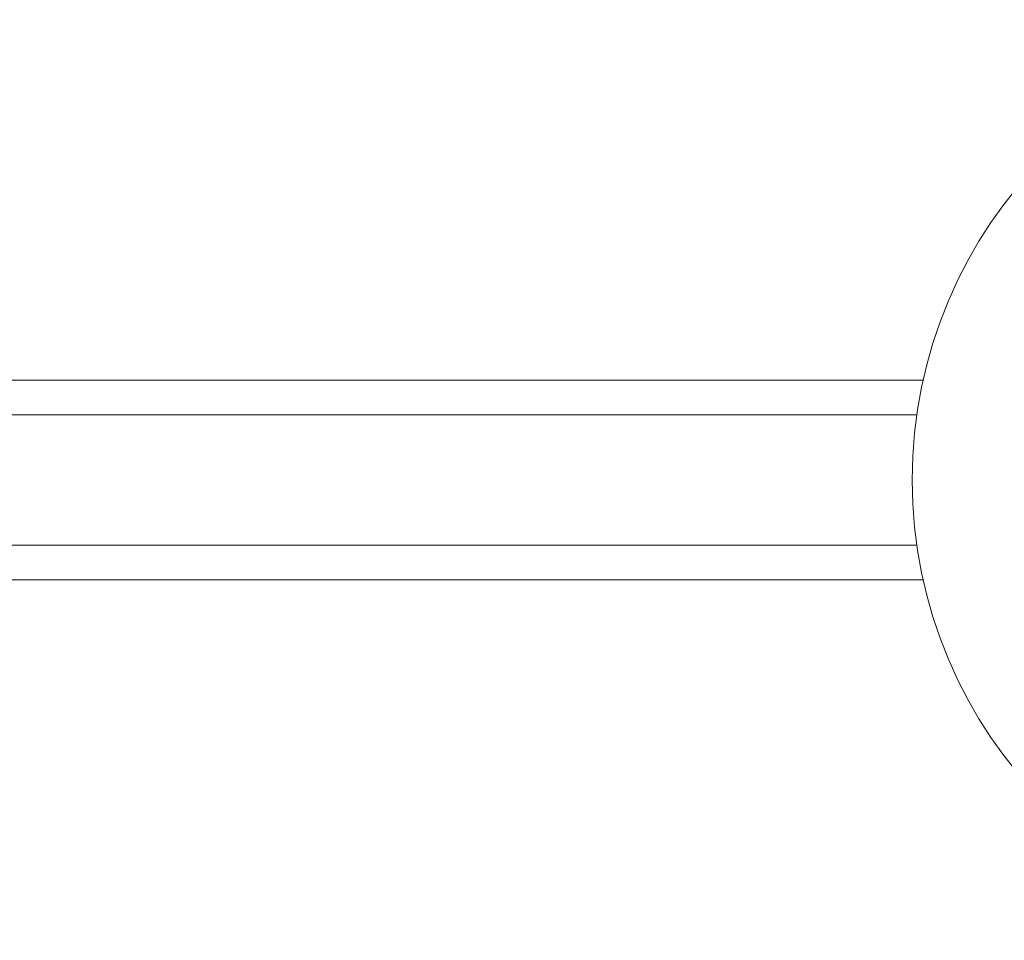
# Model space of a CAD drawing. Header units: millimetres. Extents: x -458 to 1924, y -69 to 430.
# Tile 15 of 49: x -174 to -110, y 370 to 430. Entities that reach past the tile are written whole.
import ezdxf

# ---------------------------------------------------------------- set-up
doc = ezdxf.new("R2010")
doc.units = ezdxf.units.MM

# ---------------------------------------------------------------- blocks, each defined once
blk = doc.blocks.new('Drawing View1')
at = {"color": 7, "linetype": 'Continuous', "lineweight": 18}
for p, q in [((-229.287, 36.5), (-296.41, 36.5)), ((-296.41, 34.25), (-229.697, 34.25)), ((-296.41, 25.75), (-229.697, 25.75)), ((-296.41, 23.5), (-229.287, 23.5))]:
    blk.add_line(p, q, dxfattribs=at)
blk.add_circle((-200, 30), 30, dxfattribs=at)

msp = doc.modelspace()

# ---------------------------------------------------------------- block references
at = {"color": 7, "linetype": 'Continuous', "lineweight": 18}
msp.add_blockref('Drawing View1', (113.709, 370.142), dxfattribs=at)

doc.saveas('drawing.dxf')
